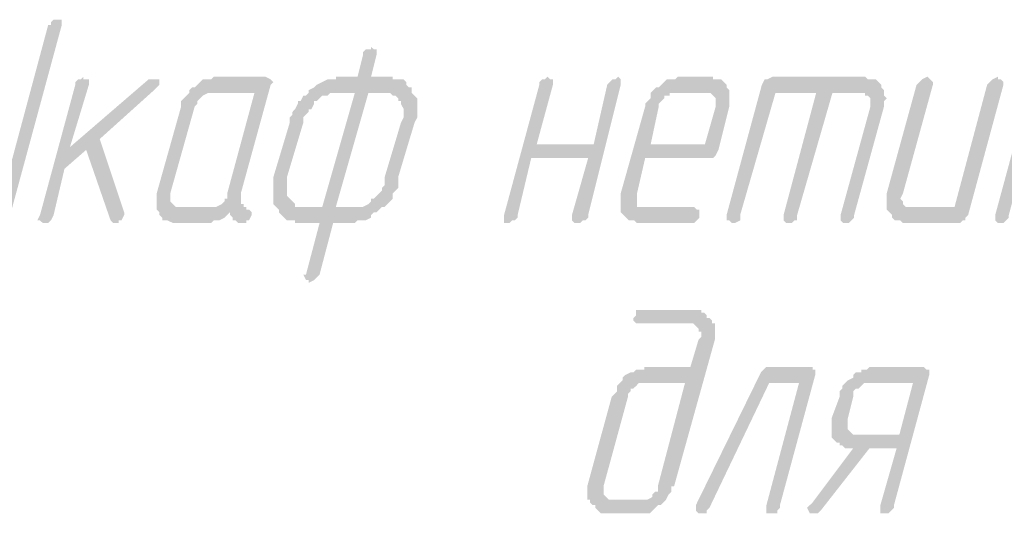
# Model space of a CAD drawing. Header units: metres. Extents: x 705573 to 711566, y 4301675 to 4311183.
# Tile 9 of 256: x 707541 to 707560, y 4301929 to 4301939. Entities that reach past the tile are written whole.
import ezdxf

# ---------------------------------------------------------------- set-up
doc = ezdxf.new("R2010")
doc.units = ezdxf.units.M
doc.header["$LTSCALE"] = 0.5
doc.layers.add('H', color=7, linetype='Continuous', lineweight=100)

msp = doc.modelspace()

# ---------------------------------------------------------------- hatches: boundary and pattern name
at = {"layer": 'H', "linetype": 'ByBlock'}
for points in [[(707539.023, 4301935.266), (707538.216, 4301935.266), (707539.184, 4301938.869), (707539.184, 4301938.922), (707539.13, 4301938.976), (707539.076, 4301938.976), (707539.023, 4301938.976), (707538.915, 4301938.922), (707538.915, 4301938.869), (707538.861, 4301938.869), (707537.84, 4301935.105), (707537.84, 4301934.997), (707537.893, 4301934.997), (707537.893, 4301934.944), (707537.947, 4301934.944), (707540.205, 4301934.944), (707540.259, 4301934.944), (707540.313, 4301934.997), (707540.367, 4301935.051), (707540.367, 4301935.105), (707541.388, 4301938.869), (707541.388, 4301938.922), (707541.388, 4301938.976), (707541.335, 4301938.976), (707541.281, 4301938.976), (707541.227, 4301938.976), (707541.173, 4301938.922), (707541.173, 4301938.869), (707541.119, 4301938.869), (707540.152, 4301935.266), (707539.291, 4301935.266), (707540.259, 4301938.869), (707540.259, 4301938.922), (707540.259, 4301938.976), (707540.205, 4301938.976), (707540.098, 4301938.976), (707540.044, 4301938.922), (707540.044, 4301938.869), (707539.99, 4301938.869)], [(707547.464, 4301937.524), (707547.733, 4301937.524), (707547.787, 4301937.524), (707547.84, 4301937.524), (707547.894, 4301937.524), (707547.948, 4301937.471), (707548.002, 4301937.471), (707548.055, 4301937.417), (707548.055, 4301937.363), (707548.109, 4301937.363), (707548.109, 4301937.309), (707548.163, 4301937.202), (707548.163, 4301937.148), (707548.163, 4301937.094), (707548.163, 4301937.04), (707548.109, 4301936.933), (707547.787, 4301935.858), (707547.787, 4301935.75), (707547.787, 4301935.696), (707547.733, 4301935.642), (707547.733, 4301935.589), (707547.679, 4301935.535), (707547.625, 4301935.481), (707547.572, 4301935.427), (707547.518, 4301935.427), (707547.518, 4301935.374), (707547.464, 4301935.32), (707547.357, 4301935.266), (707547.249, 4301935.266), (707547.141, 4301935.266), (707547.088, 4301935.266), (707546.819, 4301935.266), (707547.464, 4301937.524), (707546.55, 4301935.266), (707546.281, 4301935.266), (707546.227, 4301935.266), (707546.12, 4301935.266), (707546.066, 4301935.266), (707546.012, 4301935.266), (707546.012, 4301935.32), (707545.959, 4301935.374), (707545.905, 4301935.427), (707545.851, 4301935.481), (707545.851, 4301935.535), (707545.851, 4301935.589), (707545.851, 4301935.642), (707545.851, 4301935.696), (707545.851, 4301935.75), (707545.851, 4301935.858), (707546.174, 4301936.933), (707546.174, 4301937.04), (707546.227, 4301937.094), (707546.281, 4301937.148), (707546.281, 4301937.202), (707546.335, 4301937.202), (707546.389, 4301937.309), (707546.389, 4301937.363), (707546.442, 4301937.363), (707546.496, 4301937.417), (707546.55, 4301937.471), (707546.604, 4301937.471), (707546.658, 4301937.471), (707546.711, 4301937.524), (707546.765, 4301937.524), (707546.819, 4301937.524), (707546.873, 4301937.524), (707547.195, 4301937.524), (707546.55, 4301935.266), (707547.464, 4301937.524), (707546.496, 4301934.944), (707546.227, 4301933.922), (707546.174, 4301933.922), (707546.227, 4301933.814), (707546.281, 4301933.814), (707546.281, 4301933.761), (707546.389, 4301933.814), (707546.442, 4301933.868), (707546.496, 4301933.922), (707546.765, 4301934.944), (707547.034, 4301934.944), (707547.088, 4301934.944), (707547.141, 4301934.944), (707547.195, 4301934.944), (707547.249, 4301934.997), (707547.303, 4301934.997), (707547.357, 4301934.997), (707547.41, 4301934.997), (707547.518, 4301935.051), (707547.518, 4301935.105), (707547.572, 4301935.159), (707547.625, 4301935.159), (707547.679, 4301935.212), (707547.733, 4301935.266), (707547.787, 4301935.266), (707547.84, 4301935.32), (707547.894, 4301935.374), (707547.948, 4301935.427), (707547.948, 4301935.481), (707547.948, 4301935.535), (707548.002, 4301935.589), (707548.055, 4301935.642), (707548.055, 4301935.696), (707548.055, 4301935.75), (707548.055, 4301935.858), (707548.378, 4301936.933), (707548.432, 4301937.04), (707548.432, 4301937.094), (707548.432, 4301937.148), (707548.432, 4301937.202), (707548.432, 4301937.256), (707548.432, 4301937.309), (707548.432, 4301937.363), (707548.432, 4301937.417), (707548.378, 4301937.471), (707548.324, 4301937.524), (707548.324, 4301937.578), (707548.324, 4301937.632), (707548.271, 4301937.632), (707548.217, 4301937.686), (707548.217, 4301937.739), (707548.163, 4301937.793), (707548.109, 4301937.793), (707548.055, 4301937.793), (707548.002, 4301937.793), (707547.948, 4301937.793), (707547.948, 4301937.847), (707547.84, 4301937.847), (707547.787, 4301937.847), (707547.518, 4301937.847), (707547.625, 4301938.277), (707547.625, 4301938.331), (707547.625, 4301938.385), (707547.572, 4301938.385), (707547.518, 4301938.438), (707547.518, 4301938.385), (707547.41, 4301938.385), (707547.357, 4301938.331), (707547.357, 4301938.277), (707547.249, 4301937.847), (707546.98, 4301937.847), (707546.926, 4301937.847), (707546.819, 4301937.847), (707546.819, 4301937.793), (707546.711, 4301937.793), (707546.658, 4301937.793), (707546.55, 4301937.739), (707546.442, 4301937.686), (707546.389, 4301937.632), (707546.281, 4301937.578), (707546.281, 4301937.524), (707546.227, 4301937.471), (707546.174, 4301937.471), (707546.12, 4301937.363), (707546.066, 4301937.363), (707546.066, 4301937.309), (707546.012, 4301937.202), (707545.959, 4301937.148), (707545.959, 4301937.094), (707545.905, 4301937.04), (707545.905, 4301936.933), (707545.582, 4301935.858), (707545.582, 4301935.75), (707545.582, 4301935.696), (707545.582, 4301935.642), (707545.582, 4301935.589), (707545.582, 4301935.535), (707545.582, 4301935.481), (707545.582, 4301935.427), (707545.582, 4301935.374), (707545.582, 4301935.32), (707545.636, 4301935.266), (707545.69, 4301935.212), (707545.69, 4301935.159), (707545.743, 4301935.105), (707545.797, 4301935.051), (707545.851, 4301934.997), (707545.959, 4301934.997), (707546.012, 4301934.997), (707546.012, 4301934.944), (707546.066, 4301934.944), (707546.12, 4301934.944), (707546.174, 4301934.944), (707546.496, 4301934.944)], [(707542.141, 4301936.61), (707543.216, 4301937.578), (707543.27, 4301937.632), (707543.324, 4301937.686), (707543.324, 4301937.739), (707543.324, 4301937.793), (707543.216, 4301937.793), (707543.163, 4301937.793), (707543.109, 4301937.793), (707541.55, 4301936.449), (707541.926, 4301937.686), (707541.926, 4301937.739), (707541.926, 4301937.793), (707541.818, 4301937.793), (707541.818, 4301937.847), (707541.765, 4301937.793), (707541.711, 4301937.793), (707541.657, 4301937.739), (707541.657, 4301937.686), (707540.958, 4301935.105), (707540.904, 4301934.997), (707540.958, 4301934.997), (707541.012, 4301934.944), (707541.119, 4301934.944), (707541.173, 4301934.997), (707541.227, 4301935.105), (707541.442, 4301936.019), (707541.872, 4301936.395), (707542.356, 4301934.997), (707542.41, 4301934.944), (707542.517, 4301934.944), (707542.517, 4301934.997), (707542.571, 4301934.997), (707542.625, 4301935.105), (707542.625, 4301935.159)], [(707544.668, 4301935.535), (707544.668, 4301935.427), (707544.614, 4301935.427), (707544.614, 4301935.374), (707544.561, 4301935.32), (707544.453, 4301935.266), (707544.346, 4301935.266), (707543.754, 4301935.266), (707543.7, 4301935.266), (707543.647, 4301935.266), (707543.593, 4301935.32), (707543.539, 4301935.374), (707543.539, 4301935.427), (707543.539, 4301935.535), (707544.023, 4301937.256), (707544.077, 4301937.309), (707544.077, 4301937.363), (707544.13, 4301937.417), (707544.184, 4301937.471), (707544.292, 4301937.524), (707544.346, 4301937.524), (707545.206, 4301937.524), (707544.668, 4301935.535), (707545.044, 4301935.212), (707545.044, 4301935.266), (707544.991, 4301935.266), (707544.991, 4301935.32), (707544.937, 4301935.32), (707544.937, 4301935.427), (707544.937, 4301935.535), (707545.528, 4301937.686), (707545.582, 4301937.739), (707545.528, 4301937.793), (707545.421, 4301937.847), (707544.453, 4301937.847), (707544.399, 4301937.847), (707544.346, 4301937.793), (707544.292, 4301937.793), (707544.238, 4301937.793), (707544.184, 4301937.793), (707544.13, 4301937.739), (707544.077, 4301937.686), (707544.023, 4301937.632), (707543.969, 4301937.632), (707543.915, 4301937.578), (707543.915, 4301937.524), (707543.862, 4301937.471), (707543.808, 4301937.417), (707543.754, 4301937.363), (707543.754, 4301937.309), (707543.754, 4301937.256), (707543.27, 4301935.535), (707543.27, 4301935.427), (707543.27, 4301935.374), (707543.27, 4301935.266), (707543.27, 4301935.212), (707543.324, 4301935.159), (707543.324, 4301935.105), (707543.378, 4301935.051), (707543.378, 4301934.997), (707543.431, 4301934.997), (707543.485, 4301934.997), (707543.593, 4301934.944), (707543.647, 4301934.944), (707544.238, 4301934.944), (707544.292, 4301934.944), (707544.346, 4301934.944), (707544.399, 4301934.997), (707544.453, 4301934.997), (707544.507, 4301934.997), (707544.614, 4301935.051), (707544.668, 4301935.105), (707544.722, 4301935.159), (707544.722, 4301935.105), (707544.776, 4301935.051), (707544.776, 4301934.997), (707544.829, 4301934.997), (707544.883, 4301934.944), (707544.937, 4301934.944), (707545.044, 4301934.944), (707545.044, 4301934.997), (707545.098, 4301934.997), (707545.152, 4301935.105), (707545.152, 4301935.159), (707545.098, 4301935.212), (707545.044, 4301935.212)], [(707551.927, 4301936.503), (707550.798, 4301936.503), (707551.12, 4301937.686), (707551.12, 4301937.739), (707551.12, 4301937.793), (707551.066, 4301937.793), (707551.013, 4301937.847), (707550.959, 4301937.793), (707550.905, 4301937.793), (707550.851, 4301937.739), (707550.851, 4301937.686), (707550.152, 4301935.105), (707550.152, 4301934.997), (707550.152, 4301934.944), (707550.26, 4301934.944), (707550.314, 4301934.997), (707550.367, 4301934.997), (707550.421, 4301935.051), (707550.421, 4301935.105), (707550.69, 4301936.234), (707551.819, 4301936.234), (707551.497, 4301935.105), (707551.497, 4301934.997), (707551.55, 4301934.944), (707551.658, 4301934.944), (707551.712, 4301934.997), (707551.765, 4301934.997), (707551.819, 4301935.051), (707551.819, 4301935.105), (707552.464, 4301937.686), (707552.464, 4301937.739), (707552.464, 4301937.793), (707552.411, 4301937.847), (707552.357, 4301937.793), (707552.303, 4301937.793), (707552.249, 4301937.739), (707552.196, 4301937.686)], [(707553.056, 4301936.503), (707553.217, 4301937.256), (707553.217, 4301937.309), (707553.271, 4301937.363), (707553.325, 4301937.417), (707553.325, 4301937.471), (707553.432, 4301937.471), (707553.432, 4301937.524), (707553.54, 4301937.524), (707553.594, 4301937.524), (707554.131, 4301937.524), (707554.185, 4301937.524), (707554.239, 4301937.524), (707554.293, 4301937.471), (707554.346, 4301937.417), (707554.346, 4301937.363), (707554.346, 4301937.309), (707554.346, 4301937.256), (707554.131, 4301936.503), (707553.056, 4301936.503), (707552.948, 4301936.234), (707554.185, 4301936.234), (707554.293, 4301936.234), (707554.346, 4301936.288), (707554.4, 4301936.395), (707554.615, 4301937.256), (707554.615, 4301937.309), (707554.615, 4301937.363), (707554.615, 4301937.417), (707554.615, 4301937.471), (707554.615, 4301937.524), (707554.615, 4301937.578), (707554.561, 4301937.632), (707554.561, 4301937.686), (707554.508, 4301937.739), (707554.454, 4301937.793), (707554.4, 4301937.793), (707554.293, 4301937.793), (707554.293, 4301937.847), (707554.185, 4301937.847), (707553.647, 4301937.847), (707553.594, 4301937.847), (707553.54, 4301937.793), (707553.432, 4301937.793), (707553.378, 4301937.793), (707553.325, 4301937.739), (707553.271, 4301937.686), (707553.217, 4301937.632), (707553.163, 4301937.632), (707553.11, 4301937.578), (707553.056, 4301937.524), (707553.056, 4301937.471), (707553.056, 4301937.417), (707553.002, 4301937.363), (707552.948, 4301937.309), (707552.948, 4301937.256), (707552.464, 4301935.535), (707552.464, 4301935.427), (707552.464, 4301935.374), (707552.464, 4301935.266), (707552.464, 4301935.212), (707552.464, 4301935.159), (707552.518, 4301935.105), (707552.572, 4301935.051), (707552.626, 4301934.997), (707552.68, 4301934.997), (707552.733, 4301934.997), (707552.787, 4301934.944), (707552.841, 4301934.944), (707552.895, 4301934.944), (707553.862, 4301934.944), (707553.916, 4301934.944), (707553.97, 4301934.997), (707554.024, 4301935.051), (707554.024, 4301935.105), (707554.024, 4301935.159), (707554.024, 4301935.212), (707553.97, 4301935.212), (707553.916, 4301935.266), (707552.948, 4301935.266), (707552.895, 4301935.266), (707552.841, 4301935.266), (707552.787, 4301935.266), (707552.787, 4301935.32), (707552.787, 4301935.374), (707552.787, 4301935.427), (707552.787, 4301935.535), (707552.948, 4301936.234)], [(707556.336, 4301937.524), (707555.69, 4301935.105), (707555.69, 4301934.997), (707555.744, 4301934.944), (707555.798, 4301934.944), (707555.852, 4301934.944), (707555.906, 4301934.997), (707555.959, 4301934.997), (707555.959, 4301935.105), (707556.658, 4301937.524), (707557.196, 4301937.524), (707557.25, 4301937.524), (707557.304, 4301937.524), (707557.304, 4301937.471), (707557.357, 4301937.471), (707557.411, 4301937.417), (707557.411, 4301937.363), (707557.411, 4301937.309), (707557.411, 4301937.256), (707556.82, 4301935.105), (707556.82, 4301934.997), (707556.873, 4301934.944), (707556.927, 4301934.944), (707556.981, 4301934.944), (707557.035, 4301934.997), (707557.088, 4301935.051), (707557.088, 4301935.105), (707557.68, 4301937.256), (707557.68, 4301937.309), (707557.68, 4301937.363), (707557.734, 4301937.417), (707557.68, 4301937.471), (707557.68, 4301937.524), (707557.68, 4301937.578), (707557.626, 4301937.632), (707557.626, 4301937.686), (707557.572, 4301937.739), (707557.519, 4301937.793), (707557.465, 4301937.793), (707557.357, 4301937.793), (707557.304, 4301937.847), (707555.475, 4301937.847), (707555.368, 4301937.793), (707555.314, 4301937.793), (707555.26, 4301937.686), (707554.561, 4301935.105), (707554.561, 4301934.997), (707554.615, 4301934.997), (707554.669, 4301934.944), (707554.723, 4301934.944), (707554.83, 4301934.997), (707554.83, 4301935.051), (707554.83, 4301935.105), (707555.529, 4301937.524)], [(707559.347, 4301935.105), (707560.046, 4301937.686), (707560.046, 4301937.739), (707559.992, 4301937.793), (707559.938, 4301937.793), (707559.938, 4301937.847), (707559.831, 4301937.793), (707559.777, 4301937.739), (707559.723, 4301937.686), (707559.078, 4301935.266), (707558.271, 4301935.266), (707558.164, 4301935.266), (707558.11, 4301935.266), (707558.056, 4301935.32), (707558.056, 4301935.374), (707558.003, 4301935.427), (707558.056, 4301935.535), (707558.648, 4301937.686), (707558.648, 4301937.739), (707558.594, 4301937.793), (707558.54, 4301937.847), (707558.433, 4301937.793), (707558.379, 4301937.739), (707558.325, 4301937.686), (707557.734, 4301935.535), (707557.734, 4301935.427), (707557.734, 4301935.374), (707557.734, 4301935.266), (707557.734, 4301935.212), (707557.787, 4301935.159), (707557.841, 4301935.105), (707557.841, 4301935.051), (707557.895, 4301934.997), (707557.949, 4301934.997), (707558.003, 4301934.997), (707558.056, 4301934.944), (707558.11, 4301934.944), (707558.164, 4301934.944), (707559.132, 4301934.944), (707559.185, 4301934.944), (707559.239, 4301934.997), (707559.293, 4301934.997), (707559.293, 4301935.051)], [(707561.551, 4301935.105), (707562.143, 4301937.256), (707562.143, 4301937.309), (707562.143, 4301937.363), (707562.143, 4301937.417), (707562.143, 4301937.471), (707562.143, 4301937.524), (707562.143, 4301937.578), (707562.089, 4301937.632), (707562.035, 4301937.686), (707562.035, 4301937.739), (707561.981, 4301937.793), (707561.928, 4301937.793), (707561.874, 4301937.793), (707561.766, 4301937.847), (707560.745, 4301937.847), (707560.691, 4301937.793), (707560.637, 4301937.793), (707560.583, 4301937.686), (707559.884, 4301935.105), (707559.884, 4301934.997), (707559.938, 4301934.944), (707559.992, 4301934.944), (707560.046, 4301934.944), (707560.099, 4301934.997), (707560.153, 4301935.051), (707560.153, 4301935.105), (707560.798, 4301937.524), (707561.659, 4301937.524), (707561.712, 4301937.524), (707561.766, 4301937.524), (707561.766, 4301937.471), (707561.82, 4301937.471), (707561.874, 4301937.417), (707561.874, 4301937.363), (707561.874, 4301937.309), (707561.874, 4301937.256), (707561.282, 4301935.105), (707561.282, 4301934.997), (707561.336, 4301934.944), (707561.444, 4301934.944), (707561.497, 4301934.997), (707561.551, 4301935.051)], [(707553.736, 4301931.771), (707553.199, 4301929.728), (707553.199, 4301929.621), (707553.145, 4301929.621), (707553.091, 4301929.567), (707553.091, 4301929.513), (707552.984, 4301929.459), (707552.93, 4301929.459), (707552.876, 4301929.459), (707552.339, 4301929.459), (707552.231, 4301929.459), (707552.177, 4301929.513), (707552.123, 4301929.567), (707552.123, 4301929.621), (707552.123, 4301929.728), (707552.607, 4301931.502), (707552.607, 4301931.556), (707552.661, 4301931.61), (707552.661, 4301931.664), (707552.715, 4301931.664), (707552.769, 4301931.717), (707552.822, 4301931.771), (707552.876, 4301931.771), (707552.93, 4301931.771), (707553.736, 4301931.771), (707553.844, 4301932.094), (707553.037, 4301932.094), (707552.93, 4301932.094), (707552.93, 4301932.04), (707552.822, 4301932.04), (707552.769, 4301932.04), (707552.715, 4301931.986), (707552.661, 4301931.986), (707552.554, 4301931.933), (707552.5, 4301931.879), (707552.5, 4301931.825), (707552.446, 4301931.771), (707552.392, 4301931.717), (707552.392, 4301931.664), (707552.392, 4301931.61), (707552.339, 4301931.556), (707552.285, 4301931.502), (707551.801, 4301929.728), (707551.801, 4301929.621), (707551.801, 4301929.567), (707551.801, 4301929.459), (707551.855, 4301929.459), (707551.855, 4301929.405), (707551.908, 4301929.352), (707551.962, 4301929.352), (707551.962, 4301929.298), (707552.016, 4301929.244), (707552.07, 4301929.19), (707552.123, 4301929.19), (707552.177, 4301929.19), (707552.231, 4301929.19), (707552.769, 4301929.19), (707552.876, 4301929.19), (707552.93, 4301929.19), (707552.984, 4301929.19), (707553.037, 4301929.19), (707553.091, 4301929.244), (707553.145, 4301929.298), (707553.199, 4301929.352), (707553.253, 4301929.352), (707553.306, 4301929.405), (707553.36, 4301929.459), (707553.414, 4301929.567), (707553.468, 4301929.621), (707553.468, 4301929.728), (707553.521, 4301929.728), (707554.328, 4301932.631), (707554.328, 4301932.685), (707554.328, 4301932.793), (707554.328, 4301932.9), (707554.328, 4301932.954), (707554.274, 4301932.954), (707554.274, 4301933.008), (707554.22, 4301933.062), (707554.167, 4301933.062), (707554.167, 4301933.115), (707554.113, 4301933.169), (707554.059, 4301933.169), (707554.059, 4301933.223), (707554.005, 4301933.223), (707553.952, 4301933.223), (707553.898, 4301933.223), (707552.93, 4301933.223), (707552.822, 4301933.223), (707552.769, 4301933.223), (707552.769, 4301933.115), (707552.715, 4301933.062), (707552.715, 4301933.008), (707552.769, 4301932.954), (707552.822, 4301932.954), (707553.79, 4301932.954), (707553.898, 4301932.954), (707553.952, 4301932.9), (707554.005, 4301932.847), (707554.005, 4301932.793), (707554.059, 4301932.793), (707554.059, 4301932.685), (707554.005, 4301932.631), (707553.844, 4301932.094)], [(707555.618, 4301929.352), (707556.317, 4301931.933), (707556.317, 4301931.986), (707556.317, 4301932.04), (707556.264, 4301932.04), (707556.264, 4301932.094), (707555.403, 4301932.094), (707555.35, 4301932.094), (707555.296, 4301932.04), (707555.242, 4301931.986), (707553.952, 4301929.352), (707553.952, 4301929.244), (707554.005, 4301929.19), (707554.059, 4301929.19), (707554.113, 4301929.19), (707554.167, 4301929.19), (707554.167, 4301929.244), (707554.22, 4301929.298), (707555.403, 4301931.771), (707555.995, 4301931.771), (707555.35, 4301929.352), (707555.35, 4301929.244), (707555.35, 4301929.19), (707555.403, 4301929.19), (707555.457, 4301929.19), (707555.511, 4301929.19), (707555.565, 4301929.19), (707555.565, 4301929.244), (707555.618, 4301929.298)], [(707557.877, 4301929.352), (707558.576, 4301931.933), (707558.576, 4301931.986), (707558.576, 4301932.04), (707558.522, 4301932.04), (707558.468, 4301932.094), (707557.5, 4301932.094), (707557.393, 4301932.094), (707557.339, 4301932.04), (707557.285, 4301932.04), (707557.231, 4301932.04), (707557.231, 4301931.986), (707557.124, 4301931.986), (707557.07, 4301931.933), (707557.07, 4301931.879), (707556.963, 4301931.825), (707556.909, 4301931.771), (707556.855, 4301931.717), (707556.855, 4301931.664), (707556.801, 4301931.61), (707556.801, 4301931.556), (707556.801, 4301931.502), (707556.64, 4301931.072), (707556.64, 4301931.018), (707556.64, 4301930.965), (707556.64, 4301930.857), (707556.64, 4301930.75), (707556.64, 4301930.696), (707556.694, 4301930.642), (707556.747, 4301930.588), (707556.801, 4301930.588), (707556.801, 4301930.535), (707556.855, 4301930.535), (707556.909, 4301930.481), (707556.963, 4301930.481), (707557.016, 4301930.481), (707557.07, 4301930.481), (707556.264, 4301929.405), (707556.21, 4301929.352), (707556.156, 4301929.298), (707556.21, 4301929.19), (707556.264, 4301929.19), (707556.371, 4301929.19), (707556.425, 4301929.244), (707557.393, 4301930.481), (707557.93, 4301930.481), (707557.608, 4301929.352), (707557.608, 4301929.244), (707557.608, 4301929.19), (707557.662, 4301929.19), (707557.769, 4301929.19), (707557.823, 4301929.244), (707557.877, 4301929.298), (707557.877, 4301929.352), (707557.984, 4301930.75), (707557.124, 4301930.75), (707557.07, 4301930.75), (707557.016, 4301930.803), (707556.963, 4301930.857), (707556.963, 4301930.911), (707556.963, 4301930.965), (707556.963, 4301931.018), (707556.963, 4301931.072), (707557.07, 4301931.502), (707557.07, 4301931.556), (707557.07, 4301931.61), (707557.124, 4301931.664), (707557.178, 4301931.664), (707557.231, 4301931.717), (707557.285, 4301931.771), (707557.339, 4301931.771), (707557.393, 4301931.771), (707558.253, 4301931.771), (707557.984, 4301930.75)]]:
    msp.add_hatch(color=0, dxfattribs=at).paths.add_polyline_path(points)

doc.saveas('drawing.dxf')
